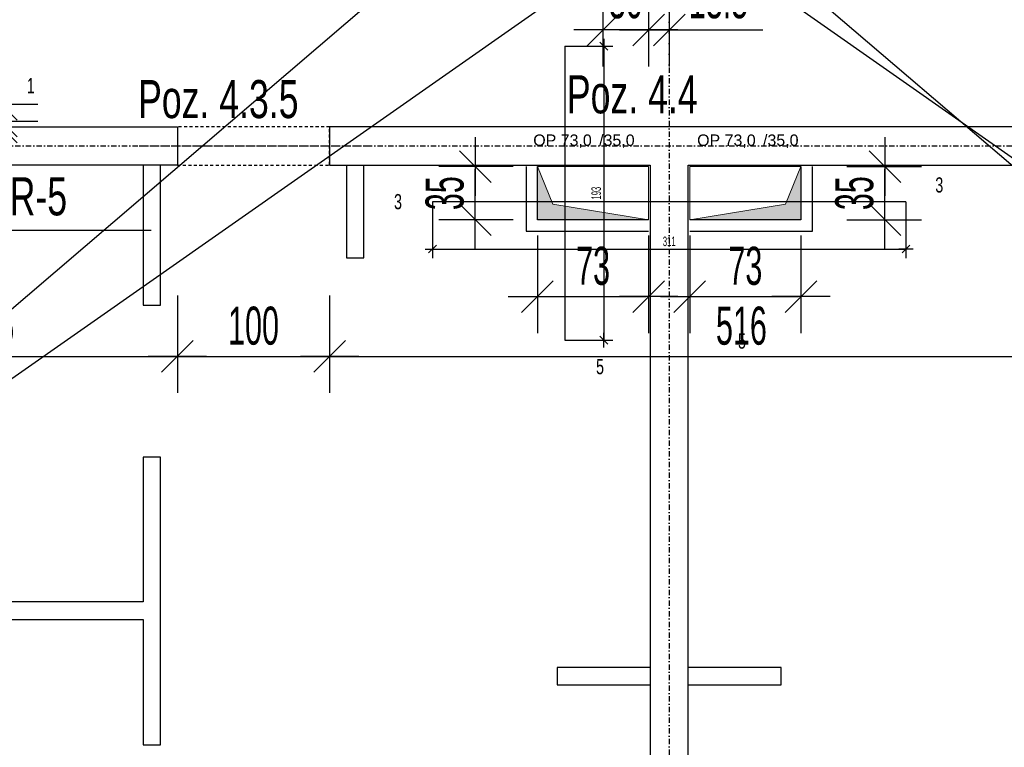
# Model space of a CAD drawing. Header units: millimetres. Extents: x -6373 to 10868, y -2819 to 2013.
# Tile 44 of 67: x 8128 to 8774, y -655 to -178. Entities that reach past the tile are written whole.
import ezdxf

# ---------------------------------------------------------------- set-up
doc = ezdxf.new("R2010")
doc.units = ezdxf.units.MM
doc.header["$LTSCALE"] = 10
doc.linetypes.add('MO', pattern=[0.7, 0.35, -0.17, 0.01, -0.17])
doc.linetypes.add('MP', pattern=[0.36, 0.2, -0.16])
for name, color, linetype in [('BA_txs', 2, 'Continuous'), ('BA_wym', 1, 'Continuous'), ('BD_lpm', 1, 'MP'), ('BD_osm', 1, 'MO'), ('BD_wic', 1, 'Continuous'), ('BD_wig', 3, 'Continuous'), ('BZ_odn', 1, 'Continuous'), ('BZ_txs', 2, 'Continuous')]:
    doc.layers.add(name, color=color, linetype=linetype)
doc.layers.add('Nowe_A-Przebicia_Nr_pióra__1', color=7, linetype='Continuous', lineweight=13)
doc.layers.add('Nowe_A-Przebicia_Nr_pióra__102', color=7, linetype='Continuous', lineweight=5, true_color=0xcccccc)
doc.styles.add('BIKTS', font='bikromsw.shx', dxfattribs={"width": 0.8})
doc.styles.add('BIKWYM', font='bikromsw.shx', dxfattribs={"width": 0.6})
doc.styles.add('STYL_AUTOMATYCZNY_1', font='arial.ttf')
doc.dimstyles.new('BA_KR_100_cm', dxfattribs={"dimtxt": 25, "dimasz": 1.666667, "dimexe": 24, "dimexo": 0, "dimgap": 0, "dimtad": 0, "dimdec": 1, "dimrnd": 0.5, "dimzin": 9, "dimdsep": 46, "dimtxsty": 'BIKWYM', "dimblk": 'WYM-KR', "dimcen": 0, "dimdle": 20, "dimclrd": 256, "dimclre": 256, "dimclrt": 2, "dimadec": 0, "dimazin": 0, "dimtfac": 0.033333, "dimtdec": 1, "dimtmove": 0, "dimatfit": 3, "dimldrblk": 'WYM-KR', "dimfxl": 25, "dimfxlon": 1, "dimtvp": 0.8, "dimtolj": 1, "dimarcsym": 0})
doc.dimstyles.new('BA_KR_25_cm', dxfattribs={"dimscale": 0.25, "dimtxt": 25, "dimasz": 1.666667, "dimexe": 24, "dimexo": 0, "dimgap": 0, "dimtad": 0, "dimdec": 1, "dimrnd": 0.5, "dimzin": 9, "dimdsep": 46, "dimtxsty": 'BIKWYM', "dimblk": 'WYM-KR', "dimcen": 0, "dimdle": 20, "dimclrd": 256, "dimclre": 256, "dimclrt": 7, "dimadec": 0, "dimazin": 0, "dimtfac": 0.033333, "dimtdec": 1, "dimtmove": 0, "dimatfit": 3, "dimldrblk": 'WYM-KR', "dimfxl": 1, "dimtvp": 0.8, "dimtolj": 1, "dimarcsym": 0})
doc.dimstyles.new('BZ_ST_100_cm', dxfattribs={"dimtxt": 25, "dimasz": 1.666667, "dimexe": 24, "dimexo": 0, "dimgap": 0, "dimtad": 0, "dimdec": 1, "dimrnd": 0.5, "dimdsep": 46, "dimtxsty": 'BIKWYM', "dimblk": 'WYM-ST', "dimcen": 0, "dimdle": 20, "dimclrd": 256, "dimclre": 256, "dimclrt": 7, "dimadec": 0, "dimazin": 0, "dimtfac": 0.033333, "dimtdec": 1, "dimtix": 1, "dimtmove": 2, "dimatfit": 3, "dimldrblk": 'WYM-ST', "dimfxl": 25, "dimfxlon": 1, "dimtvp": 0.8, "dimtolj": 1, "dimtzin": 0, "dimarcsym": 0})

# ---------------------------------------------------------------- blocks, each defined once
blk = doc.blocks.new('WYM-KR')
at = {"color": 7, "linetype": 'ByBlock'}
blk.add_line((6.24, 6.24), (-6.24, -6.24), dxfattribs=at)
at = {"linetype": 'ByBlock'}
blk.add_line((11.52, 0), (-11.52, 0), dxfattribs=at)
blk = doc.blocks.new('*D394')
at = {"layer": 'BD_wic', "lineweight": -2}
for p, q in [((8485.79, -194.98), (8517.4, -194.98)), ((8511.4, -195.4), (8511.4, -387.57)), ((8485.79, -387.98), (8517.4, -387.98))]:
    blk.add_line(p, q, dxfattribs=at)
at = {"layer": 'Defpoints', "color": 0}
for p in [(8485.79, -194.98), (8485.79, -387.98), (8511.4, -387.98)]:
    blk.add_point(p, dxfattribs=at)
at = {"layer": 'BD_wic', "lineweight": -2, "xscale": 0.4166666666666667, "yscale": 0.4166666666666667, "zscale": 0.4166666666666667}
for p, rotation in [((8511.4, -194.98), 90), ((8511.4, -387.98), 270)]:
    blk.add_blockref('WYM-KR', p, dxfattribs=dict(at, rotation=rotation))
at = {"layer": 'BD_wic', "color": 7, "insert": (8506.4, -291.48), "char_height": 6.25, "attachment_point": 5, "rotation": 90, "style": 'BIKWYM'}
blk.add_mtext('\\A1;193', dxfattribs=at)
blk = doc.blocks.new('*D395')
at = {"layer": 'BD_wic', "lineweight": -2}
for p, q in [((8398.8, -297.2), (8398.8, -334.18)), ((8709.86, -297.2), (8709.86, -334.18)), ((8399.22, -328.18), (8709.45, -328.18))]:
    blk.add_line(p, q, dxfattribs=at)
at = {"layer": 'Defpoints', "color": 0}
for p in [(8398.8, -297.2), (8709.86, -297.2), (8709.86, -328.18)]:
    blk.add_point(p, dxfattribs=at)
at = {"layer": 'BD_wic', "lineweight": -2, "xscale": 0.4166666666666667, "yscale": 0.4166666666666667, "zscale": 0.4166666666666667, "rotation": 180}
blk.add_blockref('WYM-KR', (8398.8, -328.18), dxfattribs=at)
at = {"layer": 'BD_wic', "lineweight": -2, "xscale": 0.4166666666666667, "yscale": 0.4166666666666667, "zscale": 0.4166666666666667}
blk.add_blockref('WYM-KR', (8709.86, -328.18), dxfattribs=at)
at = {"layer": 'BD_wic', "color": 7, "insert": (8554.33, -323.18), "char_height": 6.25, "attachment_point": 5, "style": 'BIKWYM'}
blk.add_mtext('\\A1;311', dxfattribs=at)
blk = doc.blocks.new('WYM-ST')
blk.add_hatch(color=256).paths.add_polyline_path([(-13, 2.88), (0, 0), (-13, -2.88)])
blk.add_lwpolyline([(0, 0), (-13, 2.88), (-13, -2.88), (0, 0)])
blk = doc.blocks.new('*D541')
at = {"layer": 'BA_wym', "lineweight": -2}
for p, q in [((7966.83, -358.68), (7966.83, -422.68)), ((8231.33, -358.68), (8231.33, -422.68)), ((7968.5, -398.68), (8229.67, -398.68))]:
    blk.add_line(p, q, dxfattribs=at)
at = {"layer": 'Defpoints', "color": 0}
for p in [(7966.83, -272.98), (8231.33, -272.98), (8231.33, -398.68)]:
    blk.add_point(p, dxfattribs=at)
at = {"layer": 'BA_wym', "lineweight": -2, "xscale": 1.666666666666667, "yscale": 1.666666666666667, "zscale": 1.666666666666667, "rotation": 180}
blk.add_blockref('WYM-KR', (7966.83, -398.68), dxfattribs=at)
at = {"layer": 'BA_wym', "lineweight": -2, "xscale": 1.666666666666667, "yscale": 1.666666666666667, "zscale": 1.666666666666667}
blk.add_blockref('WYM-KR', (8231.33, -398.68), dxfattribs=at)
at = {"layer": 'BA_wym', "color": 2, "insert": (8099.08, -378.68), "char_height": 25, "attachment_point": 5, "style": 'BIKWYM'}
blk.add_mtext('\\A1;264.5', dxfattribs=at)
blk = doc.blocks.new('*D542')
at = {"layer": 'BA_wym', "lineweight": -2}
for p, q in [((8231.33, -358.68), (8231.33, -422.68)), ((8331.33, -358.68), (8331.33, -422.68)), ((8233, -398.68), (8329.67, -398.68))]:
    blk.add_line(p, q, dxfattribs=at)
at = {"layer": 'Defpoints', "color": 0}
for p in [(8231.33, -272.98), (8331.33, -272.98), (8331.33, -398.68)]:
    blk.add_point(p, dxfattribs=at)
at = {"layer": 'BA_wym', "lineweight": -2, "xscale": 1.666666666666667, "yscale": 1.666666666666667, "zscale": 1.666666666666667, "rotation": 180}
blk.add_blockref('WYM-KR', (8231.33, -398.68), dxfattribs=at)
at = {"layer": 'BA_wym', "lineweight": -2, "xscale": 1.666666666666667, "yscale": 1.666666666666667, "zscale": 1.666666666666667}
blk.add_blockref('WYM-KR', (8331.33, -398.68), dxfattribs=at)
at = {"layer": 'BA_wym', "color": 2, "insert": (8281.33, -378.68), "char_height": 25, "attachment_point": 5, "style": 'BIKWYM'}
blk.add_mtext('\\A1;100', dxfattribs=at)
blk = doc.blocks.new('*D543')
at = {"layer": 'BA_wym', "lineweight": -2}
for p, q in [((8331.33, -358.68), (8331.33, -422.68)), ((8847.33, -358.68), (8847.33, -422.68)), ((8333, -398.68), (8845.67, -398.68))]:
    blk.add_line(p, q, dxfattribs=at)
at = {"layer": 'Defpoints', "color": 0}
for p in [(8331.33, -272.98), (8847.33, -272.98), (8847.33, -398.68)]:
    blk.add_point(p, dxfattribs=at)
at = {"layer": 'BA_wym', "lineweight": -2, "xscale": 1.666666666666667, "yscale": 1.666666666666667, "zscale": 1.666666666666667, "rotation": 180}
blk.add_blockref('WYM-KR', (8331.33, -398.68), dxfattribs=at)
at = {"layer": 'BA_wym', "lineweight": -2, "xscale": 1.666666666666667, "yscale": 1.666666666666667, "zscale": 1.666666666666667}
blk.add_blockref('WYM-KR', (8847.33, -398.68), dxfattribs=at)
at = {"layer": 'BA_wym', "color": 2, "insert": (8601.76, -378.68), "char_height": 25, "attachment_point": 5, "style": 'BIKWYM'}
blk.add_mtext('\\A1;516', dxfattribs=at)
blk = doc.blocks.new('*D594')
at = {"layer": 'BA_wym', "lineweight": -2}
for p, q in [((8467.8, -319.37), (8467.8, -383.37)), ((8540.83, -319.37), (8540.83, -383.37)), ((8469.47, -359.37), (8539.17, -359.37))]:
    blk.add_line(p, q, dxfattribs=at)
at = {"layer": 'Defpoints', "color": 0}
for p in [(8467.8, -308.98), (8540.83, -308.98), (8540.83, -359.37)]:
    blk.add_point(p, dxfattribs=at)
at = {"layer": 'BA_wym', "lineweight": -2, "xscale": 1.666666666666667, "yscale": 1.666666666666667, "zscale": 1.666666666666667, "rotation": 180}
blk.add_blockref('WYM-KR', (8467.8, -359.37), dxfattribs=at)
at = {"layer": 'BA_wym', "lineweight": -2, "xscale": 1.666666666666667, "yscale": 1.666666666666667, "zscale": 1.666666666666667}
blk.add_blockref('WYM-KR', (8540.83, -359.37), dxfattribs=at)
at = {"layer": 'BA_wym', "color": 2, "insert": (8504.32, -339.37), "char_height": 25, "attachment_point": 5, "style": 'BIKWYM'}
blk.add_mtext('\\A1;73', dxfattribs=at)
blk = doc.blocks.new('*D595')
at = {"layer": 'BA_wym', "lineweight": -2}
for p, q in [((8567.83, -319.37), (8567.83, -383.37)), ((8640.86, -319.37), (8640.86, -383.37)), ((8569.5, -359.37), (8639.2, -359.37))]:
    blk.add_line(p, q, dxfattribs=at)
at = {"layer": 'Defpoints', "color": 0}
for p in [(8567.83, -308.98), (8640.86, -308.98), (8640.86, -359.37)]:
    blk.add_point(p, dxfattribs=at)
at = {"layer": 'BA_wym', "lineweight": -2, "xscale": 1.666666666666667, "yscale": 1.666666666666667, "zscale": 1.666666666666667, "rotation": 180}
blk.add_blockref('WYM-KR', (8567.83, -359.37), dxfattribs=at)
at = {"layer": 'BA_wym', "lineweight": -2, "xscale": 1.666666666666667, "yscale": 1.666666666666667, "zscale": 1.666666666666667}
blk.add_blockref('WYM-KR', (8640.86, -359.37), dxfattribs=at)
at = {"layer": 'BA_wym', "color": 2, "insert": (8604.35, -339.37), "char_height": 25, "attachment_point": 5, "style": 'BIKWYM'}
blk.add_mtext('\\A1;73', dxfattribs=at)
blk = doc.blocks.new('*D596')
at = {"layer": 'BA_wym', "lineweight": -2}
for p, q in [((8451.96, -273.98), (8402.96, -273.98)), ((8426.96, -307.32), (8426.96, -275.65)), ((8451.96, -308.98), (8402.96, -308.98))]:
    blk.add_line(p, q, dxfattribs=at)
at = {"layer": 'Defpoints', "color": 0}
for p in [(8426.96, -273.98), (8467.8, -273.98), (8467.8, -308.98)]:
    blk.add_point(p, dxfattribs=at)
at = {"layer": 'BA_wym', "lineweight": -2, "xscale": 1.666666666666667, "yscale": 1.666666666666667, "zscale": 1.666666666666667}
for p, rotation in [((8426.96, -273.98), 90), ((8426.96, -308.98), 270)]:
    blk.add_blockref('WYM-KR', p, dxfattribs=dict(at, rotation=rotation))
at = {"layer": 'BA_wym', "color": 2, "insert": (8406.96, -291.48), "char_height": 25, "attachment_point": 5, "rotation": 90, "style": 'BIKWYM'}
blk.add_mtext('\\A1;35', dxfattribs=at)
blk = doc.blocks.new('*D597')
at = {"layer": 'BA_wym', "lineweight": -2}
for p, q in [((8671.05, -273.98), (8720.05, -273.98)), ((8696.05, -307.32), (8696.05, -275.65)), ((8671.05, -308.98), (8720.05, -308.98))]:
    blk.add_line(p, q, dxfattribs=at)
at = {"layer": 'Defpoints', "color": 0}
for p in [(8640.86, -273.98), (8696.05, -273.98), (8640.86, -308.98)]:
    blk.add_point(p, dxfattribs=at)
at = {"layer": 'BA_wym', "lineweight": -2, "xscale": 1.666666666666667, "yscale": 1.666666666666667, "zscale": 1.666666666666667}
for p, rotation in [((8696.05, -273.98), 90), ((8696.05, -308.98), 270)]:
    blk.add_blockref('WYM-KR', p, dxfattribs=dict(at, rotation=rotation))
at = {"layer": 'BA_wym', "color": 2, "insert": (8676.05, -291.48), "char_height": 25, "attachment_point": 5, "rotation": 90, "style": 'BIKWYM'}
blk.add_mtext('\\A1;35', dxfattribs=at)
blk = doc.blocks.new('*D599')
at = {"layer": 'BA_wym', "lineweight": -2}
for p, q in [((8510.83, -144.26), (8510.83, -208.26)), ((8540.83, -144.26), (8540.83, -208.26)), ((8509.17, -184.26), (8507.5, -184.26)), ((8540.83, -184.26), (8510.83, -184.26)), ((8542.5, -184.26), (8544.17, -184.26))]:
    blk.add_line(p, q, dxfattribs=at)
at = {"layer": 'Defpoints', "color": 0}
for p in [(8510.83, -88.98), (8540.83, -88.98), (8510.83, -184.26)]:
    blk.add_point(p, dxfattribs=at)
at = {"layer": 'BA_wym', "lineweight": -2, "xscale": 1.666666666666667, "yscale": 1.666666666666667, "zscale": 1.666666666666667}
blk.add_blockref('WYM-KR', (8510.83, -184.26), dxfattribs=at)
at = {"layer": 'BA_wym', "lineweight": -2, "xscale": 1.666666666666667, "yscale": 1.666666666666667, "zscale": 1.666666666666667, "rotation": 180}
blk.add_blockref('WYM-KR', (8540.83, -184.26), dxfattribs=at)
at = {"layer": 'BA_wym', "color": 2, "insert": (8525.83, -164.26), "char_height": 25, "attachment_point": 5, "style": 'BIKWYM'}
blk.add_mtext('\\A1;30', dxfattribs=at)
blk = doc.blocks.new('*D600')
at = {"layer": 'BA_wym', "lineweight": -2}
for p, q in [((8540.83, -144.26), (8540.83, -208.26)), ((8554.33, -144.26), (8554.33, -208.26)), ((8539.17, -184.26), (8537.5, -184.26)), ((8540.83, -184.26), (8554.33, -184.26)), ((8556, -184.26), (8615.76, -184.26))]:
    blk.add_line(p, q, dxfattribs=at)
at = {"layer": 'Defpoints', "color": 0}
for p in [(8554.33, -50.48), (8540.83, -88.98), (8554.33, -184.26)]:
    blk.add_point(p, dxfattribs=at)
at = {"layer": 'BA_wym', "lineweight": -2, "xscale": 1.666666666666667, "yscale": 1.666666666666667, "zscale": 1.666666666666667}
blk.add_blockref('WYM-KR', (8540.83, -184.26), dxfattribs=at)
at = {"layer": 'BA_wym', "lineweight": -2, "xscale": 1.666666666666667, "yscale": 1.666666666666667, "zscale": 1.666666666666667, "rotation": 180}
blk.add_blockref('WYM-KR', (8554.33, -184.26), dxfattribs=at)
at = {"layer": 'BA_wym', "color": 2, "insert": (8586.71, -164.26), "char_height": 25, "attachment_point": 5, "style": 'BIKWYM'}
blk.add_mtext('\\A1;13.5', dxfattribs=at)
blk = doc.blocks.new('*D607')
at = {"layer": 'BA_wym', "lineweight": -2}
for p, q in [((8090.73, -244.1), (8139.73, -244.1)), ((8115.73, -242.44), (8115.73, -240.77)), ((8115.73, -244.1), (8115.73, -247.98)), ((8090.73, -247.98), (8139.73, -247.98)), ((8115.73, -249.65), (8115.73, -265.6))]:
    blk.add_line(p, q, dxfattribs=at)
at = {"layer": 'Defpoints', "color": 0}
for p in [(8057.33, -244.1), (8075.73, -247.98), (8115.73, -247.98)]:
    blk.add_point(p, dxfattribs=at)
at = {"layer": 'BA_wym', "lineweight": -2, "xscale": 1.666666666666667, "yscale": 1.666666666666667, "zscale": 1.666666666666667}
for p, rotation in [((8115.73, -244.1), 270), ((8115.73, -247.98), 90)]:
    blk.add_blockref('WYM-KR', p, dxfattribs=dict(at, rotation=rotation))
at = {"layer": 'BA_wym', "color": 2, "insert": (8095.73, -258.46), "char_height": 25, "attachment_point": 5, "rotation": 90, "style": 'BIKWYM'}
blk.add_mtext('\\A1;4', dxfattribs=at)
blk = doc.blocks.new('*D608')
at = {"layer": 'BA_wym', "lineweight": -2}
for p, q in [((8115.73, -231.44), (8115.73, -205.96)), ((8090.73, -233.1), (8139.73, -233.1)), ((8115.73, -244.1), (8115.73, -233.1)), ((8090.73, -244.1), (8139.73, -244.1)), ((8115.73, -245.77), (8115.73, -247.44))]:
    blk.add_line(p, q, dxfattribs=at)
at = {"layer": 'Defpoints', "color": 0}
for p in [(8057.33, -233.1), (8115.73, -233.1), (8057.33, -244.1)]:
    blk.add_point(p, dxfattribs=at)
at = {"layer": 'BA_wym', "lineweight": -2, "xscale": 1.666666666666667, "yscale": 1.666666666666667, "zscale": 1.666666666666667}
for p, rotation in [((8115.73, -233.1), 270), ((8115.73, -244.1), 90)]:
    blk.add_blockref('WYM-KR', p, dxfattribs=dict(at, rotation=rotation))
at = {"layer": 'BA_wym', "color": 2, "insert": (8095.73, -217.86), "char_height": 25, "attachment_point": 5, "rotation": 90, "style": 'BIKWYM'}
blk.add_mtext('\\A1;11', dxfattribs=at)
blk = doc.blocks.new('*D641')
at = {"layer": 'BA_wym', "lineweight": -2}
for p, q in [((7080.83, -1559.44), (7080.83, -1623.44)), ((10027.83, -1559.44), (10027.83, -1623.44)), ((7082.5, -1599.44), (10026.17, -1599.44))]:
    blk.add_line(p, q, dxfattribs=at)
at = {"layer": 'Defpoints', "color": 0}
for p in [(7080.83, -95.48), (10027.83, -95.48), (10027.83, -1599.44)]:
    blk.add_point(p, dxfattribs=at)
at = {"layer": 'BA_wym', "lineweight": -2, "xscale": 1.666666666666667, "yscale": 1.666666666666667, "zscale": 1.666666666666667, "rotation": 180}
blk.add_blockref('WYM-KR', (7080.83, -1599.44), dxfattribs=at)
at = {"layer": 'BA_wym', "lineweight": -2, "xscale": 1.666666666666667, "yscale": 1.666666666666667, "zscale": 1.666666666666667}
blk.add_blockref('WYM-KR', (10027.83, -1599.44), dxfattribs=at)
at = {"layer": 'BA_wym', "color": 2, "insert": (8554.33, -1579.44), "char_height": 25, "attachment_point": 5, "style": 'BIKWYM'}
blk.add_mtext('\\A1;2947', dxfattribs=at)

msp = doc.modelspace()

# ---------------------------------------------------------------- hatches: boundary and pattern name
at = {"layer": 'Nowe_A-Przebicia_Nr_pióra__102', "linetype": 'Continuous', "lineweight": 5, "true_color": 0xcccccc}
for points in [[(8540.83, -308.98), (8467.8, -308.98), (8467.8, -273.98), (8478.01, -298.77)], [(8567.83, -308.98), (8640.86, -308.98), (8640.86, -273.98), (8630.65, -298.77)]]:
    msp.add_hatch(color=254, dxfattribs=at).paths.add_polyline_path(points)

# ---------------------------------------------------------------- linework, layer by layer
at = {"layer": 'BD_lpm'}
msp.add_lwpolyline([(8231.33, -272.98), (8331.33, -272.98), (8331.33, -247.98), (8231.33, -247.98)], close=True, dxfattribs=at)
at = {"layer": 'BD_osm', "color": 5}
msp.add_line((8206.33, -260.48), (8356.33, -260.48), dxfattribs=at)
at = {"layer": 'BD_osm'}
for points in [[(8554.33, 1513.02), (8554.33, -1699.44)], [(6640.83, -260.48), (10467.83, -260.48)]]:
    msp.add_lwpolyline(points, dxfattribs=at)
at = {"layer": 'BD_wic', "color": 5}
for p, q in [((6144.22, -2060.46), (10867.69, 1981.8)), ((10867.69, -2060.46), (6144.22, 1981.8)), ((8485.79, -194.98), (8485.79, -387.98)), ((8709.86, -297.2), (8398.8, -297.2))]:
    msp.add_line(p, q, dxfattribs=at)
at = {"layer": 'BD_wic'}
for points in [[(7251.83, -1022.98), (9856.83, 802.02)], [(9856.83, -1022.98), (7251.83, 802.02)], [(8208.83, -272.98), (8208.83, -364.98), (8220.33, -364.98), (8220.33, -272.98)], [(8342.33, -272.98), (8342.33, -333.98), (8353.83, -333.98), (8353.83, -272.98)], [(8460.3, -273.98), (8460.3, -316.48), (8540.83, -316.48)], [(8540.83, -308.98), (8467.8, -308.98), (8467.8, -273.98)], [(8567.83, -316.48), (8648.36, -316.48), (8648.36, -273.98)], [(8640.86, -273.98), (8640.86, -308.98), (8567.83, -308.98)], [(7966.83, -571.48), (8208.83, -571.48), (8208.83, -653.9), (8220.33, -653.9), (8220.33, -464.98), (8208.83, -464.98), (8208.83, -559.98), (7966.83, -559.98)], [(8541.83, -602.98), (8480.82, -602.98), (8480.82, -614.48), (8541.83, -614.48)], [(8566.83, -614.48), (8627.84, -614.48), (8627.84, -602.98), (8566.83, -602.98)]]:
    msp.add_lwpolyline(points, dxfattribs=at)
at = {"layer": 'BD_wig'}
for points in [[(7874.34, -1022.98), (7874.34, -997.98), (7941.83, -997.98), (7941.83, -272.98), (7927.83, -272.98), (7927.83, -247.98), (8231.33, -247.98), (8231.33, -272.98), (7966.83, -272.98), (7966.83, -997.98), (8004.33, -997.98), (8004.33, -1022.98), (7874.34, -1022.98)], [(8541.83, -997.98), (8494.33, -997.98), (8494.33, -1022.98), (8614.33, -1022.98), (8614.33, -997.98), (8566.83, -997.98), (8566.83, -272.98), (8847.33, -272.98), (8847.33, -247.98), (8331.33, -247.98), (8331.33, -272.98), (8541.83, -272.98), (8541.83, -997.98)]]:
    msp.add_lwpolyline(points, dxfattribs=at)
at = {"layer": 'Nowe_A-Przebicia_Nr_pióra__1', "color": 7, "linetype": 'Continuous', "lineweight": 13}
for p, q in [((8478.01, -298.77), (8467.8, -273.98)), ((8467.8, -273.98), (8540.83, -273.98)), ((8467.8, -308.98), (8467.8, -273.98)), ((8540.83, -273.98), (8540.83, -308.98)), ((8640.86, -273.98), (8567.83, -273.98)), ((8567.83, -273.98), (8567.83, -308.98)), ((8630.65, -298.77), (8640.86, -273.98)), ((8640.86, -308.98), (8640.86, -273.98)), ((8540.83, -308.98), (8478.01, -298.77)), ((8567.83, -308.98), (8630.65, -298.77)), ((8540.83, -308.98), (8467.8, -308.98)), ((8567.83, -308.98), (8640.86, -308.98))]:
    msp.add_line(p, q, dxfattribs=at)

# ---------------------------------------------------------------- texts
at = {"layer": 'BA_txs', "style": 'BIKTS', "width": 0.7}
for s, p in [('Poz. 4.3.5', (8205.51, -242.18)), ('Poz. 4.4', (8487.13, -239.06))]:
    msp.add_text(s, height=25, dxfattribs=at).set_placement(p)
at = {"layer": 'BZ_txs', "color": 3, "char_height": 10, "width": 452.0462, "attachment_point": 1, "style": 'BIKTS'}
for s, insert in [('{\\W0.7;1}', (8132.43, -215.88)), ('{\\W0.7;3}', (8729.11, -281.08)), ('{\\W0.7;3}', (8373.61, -292.05)), ('{\\W0.7;5}', (8599.52, -383.62)), ('{\\W0.7;5}', (8506.31, -400.43))]:
    msp.add_mtext(s, dxfattribs=dict(at, insert=insert))
at = {"layer": 'BZ_txs', "insert": (8028.82, -281.06), "char_height": 25, "width": 452.0462, "attachment_point": 1, "style": 'BIKTS'}
msp.add_mtext('{\\W0.7;Poz. 5.1 R-5\\P\\A1;25/39cm}', dxfattribs=at)
at = {"layer": 'Nowe_A-Przebicia_Nr_pióra__1', "color": 7, "lineweight": 13, "style": 'STYL_AUTOMATYCZNY_1'}
for s, p in [('OP 73,0', (8465.05, -260.43)), (' /35,0', (8505.41, -260.43)), ('OP 73,0', (8572.69, -260.43)), (' /35,0', (8613.05, -260.43))]:
    msp.add_text(s, height=7.5, dxfattribs=at).set_placement(p)

# ---------------------------------------------------------------- dimensions: what is measured, and where the dimension line sits
at = {"layer": 'BA_wym'}
for base, p1, p2, override, picture, middle in [((8554.33, -184.26), (8540.83, -88.98), (8554.33, -50.48), {"dimatfit": 1, "dimfxl": 40}, '*D600', (8586.71, -164.26)), ((10027.83, -1599.44), (7080.83, -95.48), (10027.83, -95.48), {"dimatfit": 1, "dimfxl": 40}, '*D641', (8554.33, -1579.44)), ((8231.33, -398.68), (7966.83, -272.98), (8231.33, -272.98), {"dimtmove": 1, "dimatfit": 1, "dimfxl": 40}, '*D541', (8099.08, -378.68)), ((8331.33, -398.68), (8231.33, -272.98), (8331.33, -272.98), {"dimtmove": 1, "dimatfit": 1, "dimfxl": 40}, '*D542', (8281.33, -378.68)), ((8540.83, -359.37), (8467.8, -308.98), (8540.83, -308.98), {"dimatfit": 1, "dimfxl": 40}, '*D594', (8504.32, -339.37)), ((8640.86, -359.37), (8567.83, -308.98), (8640.86, -308.98), {"dimatfit": 1, "dimfxl": 40}, '*D595', (8604.35, -339.37))]:
    dim = msp.add_linear_dim(base=base, p1=p1, p2=p2, dimstyle='BA_KR_100_cm', override=override, dxfattribs=at)
    dim.commit()
    dim.dimension.update_dxf_attribs({"geometry": picture, "text_midpoint": middle})
for base, p1, p2, override, picture, middle in [((8510.83, -184.26), (8540.83, -88.98), (8510.83, -88.98), {"dimatfit": 1, "dimfxl": 40}, '*D599', (8525.83, -184.26)), ((8847.33, -398.68), (8331.33, -272.98), (8847.33, -272.98), {"dimtmove": 1, "dimatfit": 1, "dimfxl": 40}, '*D543', (8601.76, -398.68))]:
    dim = msp.add_linear_dim(base=base, p1=p1, p2=p2, dimstyle='BA_KR_100_cm', override=override, dxfattribs=at)
    dim.commit()
    dim.dimension.update_dxf_attribs({"geometry": picture, "text_midpoint": middle, "dimtype": 160})
for base, p1, p2, picture, middle in [((8115.73, -233.1), (8057.33, -244.1), (8057.33, -233.1), '*D608', (8095.73, -217.86)), ((8115.73, -247.98), (8057.33, -244.1), (8075.73, -247.98), '*D607', (8095.73, -258.46)), ((8426.96, -273.98), (8467.8, -308.98), (8467.8, -273.98), '*D596', (8406.96, -291.48)), ((8696.05, -273.98), (8640.86, -308.98), (8640.86, -273.98), '*D597', (8676.05, -291.48))]:
    dim = msp.add_linear_dim(base=base, p1=p1, p2=p2, angle=90, dimstyle='BA_KR_100_cm', override={"dimatfit": 1}, dxfattribs=at)
    dim.commit()
    dim.dimension.update_dxf_attribs({"geometry": picture, "text_midpoint": middle})
at = {"layer": 'BD_wic', "color": 5}
dim = msp.add_linear_dim(base=(8511.4, -387.98), p1=(8485.79, -194.98), p2=(8485.79, -387.98), angle=90, dimstyle='BA_KR_25_cm', dxfattribs=at)
dim.commit()
dim.dimension.update_dxf_attribs({"geometry": '*D394', "text_midpoint": (8506.4, -291.48)})
dim = msp.add_linear_dim(base=(8709.86, -328.18), p1=(8398.8, -297.2), p2=(8709.86, -297.2), dimstyle='BA_KR_25_cm', dxfattribs=at)
dim.commit()
dim.dimension.update_dxf_attribs({"geometry": '*D395', "text_midpoint": (8554.33, -323.18)})

# ---------------------------------------------------------------- leaders
at = {"layer": 'BZ_odn', "has_arrowhead": 0}
msp.add_leader([(7947.33, -260.48), (8022.88, -315.86), (8214.02, -315.86)], dimstyle='BZ_ST_100_cm', dxfattribs=at)

doc.saveas('drawing.dxf')
